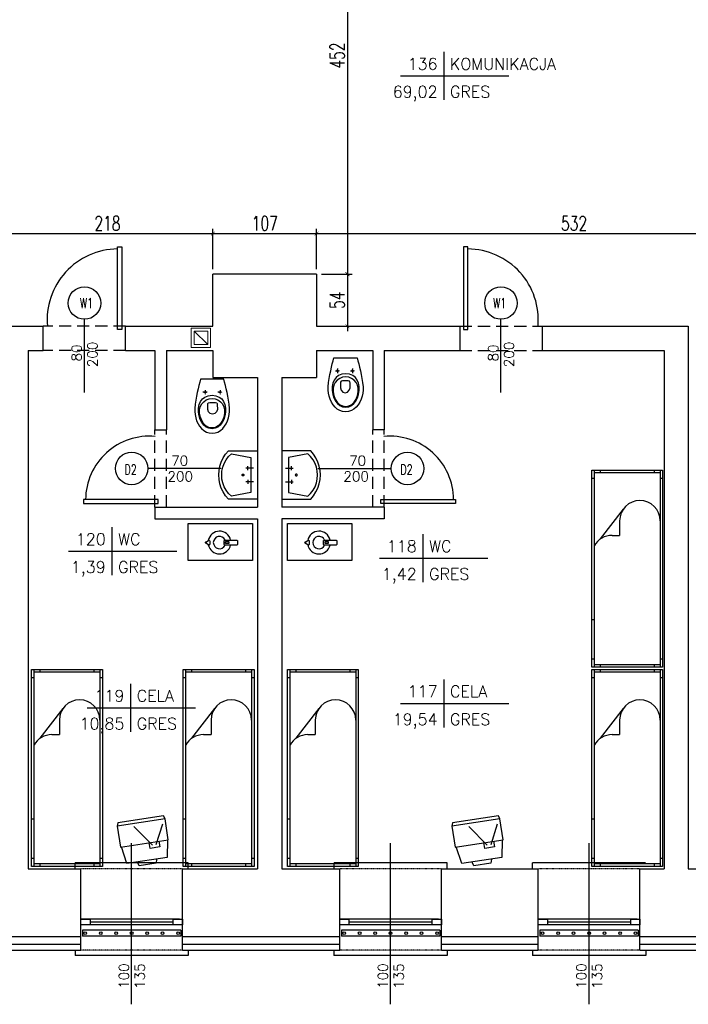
# Model space of a CAD drawing. Header units: millimetres. Extents: x 50026 to 146998, y 1038179 to 1573505.
# Tile 28 of 122: x 58819 to 59510, y 1038926 to 1039944. Entities that reach past the tile are written whole.
import ezdxf
from ezdxf.enums import TextEntityAlignment as Align

# ---------------------------------------------------------------- set-up
doc = ezdxf.new("R2010")
doc.units = ezdxf.units.MM
doc.header["$LTSCALE"] = 0.025
doc.linetypes.add('DASHDOT', pattern=[25.4, 12.7, -6.35, 0, -6.35])
doc.linetypes.add('HIDDEN', pattern=[0.375, 0.25, -0.125])
for name, color, linetype in [('2D-MEBLE', 3, 'Continuous'), ('2D-WYMIARY', 2, 'Continuous'), ('kanalizacja', 16, 'Continuous'), ('kraty', 5, 'Continuous'), ('ocieplenie', 8, 'Continuous'), ('OKNA OPISY', 7, 'Continuous'), ('OKNO', 2, 'Continuous'), ('opis pomieszczen', 2, 'Continuous'), ('OTWORY', 3, 'Continuous'), ('parapet', 5, 'Continuous'), ('Przybory sanit', 3, 'Continuous'), ('SCIANY', 5, 'Continuous'), ('szrafy', 8, 'Continuous'), ('zA_DRZWI', 7, 'Continuous'), ('zA_DRZWI OPISY', 7, 'Continuous'), ('zA_okna opisy', 7, 'Continuous'), ('ściany', 5, 'Continuous')]:
    doc.layers.add(name, color=color, linetype=linetype)
doc.layers.add('went', color=3, linetype='Continuous', lineweight=9)
doc.styles.add('ROMANS', font='romans.shx', dxfattribs={"width": 0.7})
doc.styles.add('STYLE1', font='romans.shx', dxfattribs={"height": 10})
doc.linetypes.add('BATTING', pattern='A,0.00254,-2.54,[134,ltypeshp.shx,S=2.54,R=0,X=-2.54,Y=0],-5.08,[134,ltypeshp.shx,S=2.54,R=180,X=2.54,Y=0],-2.54', length=10.16254)
doc.dimstyles.new('SIL', dxfattribs={"dimtxt": 15, "dimasz": 4, "dimexe": 5, "dimexo": 5, "dimgap": 3, "dimtad": 1, "dimdec": 4, "dimrnd": 0.5, "dimdsep": 46, "dimtxsty": 'ROMANS', "dimblk1": 'ARCHTICK', "dimblk2": 'ARCHTICK', "dimsah": 1, "dimcen": 5, "dimdle": 5, "dimclrd": 1, "dimclre": 1, "dimclrt": 2, "dimadec": 1, "dimazin": 0, "dimtfac": 0.013333, "dimtdec": 4, "dimtix": 1, "dimtmove": 0, "dimatfit": 3, "dimldrblk": 'ARCHTICK', "dimfxl": 0, "dimtolj": 1, "dimtzin": 0, "dimarcsym": 0})

# ---------------------------------------------------------------- blocks, each defined once
blk = doc.blocks.new('went1')
at = {"layer": 'went', "color": 3, "linetype": 'Continuous'}
blk.add_line((-7, 7), (7, -7), dxfattribs=at)
for points in [[(10, -10), (10, 10), (-10, 10), (-10, -10)], [(7, -7), (7, 7), (-7, 7), (-7, -7)]]:
    blk.add_lwpolyline(points, close=True, dxfattribs=at)
blk = doc.blocks.new('UMYW')
at = {"layer": 'Przybory sanit'}
for points in [[(0, 23.1, 0), (0, 23.1, 0), (0, 23.1, 0), (0, 23.1, 0), (0, 23.1, 0), (0, 23.1, 0), (0, 23.1, 0), (0, 23.1, 0), (0, 23.1, 0), (0, 23.1, 0), (0, 23.1, 0), (0, 23.1, 0), (0, 23.1, 0), (0, 23.1, 0), (0, 23.1, 0), (0, 23.1, 0), (0, 23.1, 0), (0, 23.1, 0), (0, 23.1, 0), (0, -26.9, 0), (30, -26.9, 0)], [(30, 23.1, 0), (0, 23.1, 0)], [(30, -26.9, 0), (33, -23.4, 0), (35.4, -19.5, 0), (37.4, -15.4, 0), (38.8, -11, 0), (39.7, -6.5, 0), (40, -1.9, 0), (39.7, 2.6, 0), (38.8, 7.2, 0), (37.4, 11.5, 0), (35.4, 15.7, 0), (33, 19.5, 0), (30, 23.1, 0)], [(27, 20.1, 0), (7, 16.1, 0)], [(7, 16.1, 0), (7, -19.9, 0), (27, -23.9, 0)], [(27, -23.9, 0), (29.9, -21, 0), (32.4, -17.7, 0), (34.4, -14, 0), (35.8, -10.1, 0), (36.7, -6.1, 0), (37, -1.9, 0), (36.7, 2.2, 0), (35.8, 6.3, 0), (34.4, 10.1, 0), (32.4, 13.8, 0), (29.9, 17.1, 0), (27, 20.1, 0)], [(4, 5.1, 0), (12, 5.1, 0)], [(10, 3.1, 0), (10, 7.1, 0)], [(4, -8.9, 0), (12, -8.9, 0)], [(10, -6.9, 0), (10, -10.9, 0)], [(16, -1.9, 0), (15.9, -1.4, 0), (15.5, -1.1, 0), (15, -0.9, 0), (14.5, -1.1, 0), (14.1, -1.4, 0), (14, -1.9, 0), (14.1, -2.4, 0), (14.5, -2.8, 0), (15, -2.9, 0), (15.5, -2.8, 0), (15.9, -2.4, 0), (16, -1.9, 0), (16, -1.9, 0)]]:
    blk.add_polyline3d(points, dxfattribs=at)
blk = doc.blocks.new('kibel1')
at = {"layer": 'Przybory sanit', "color": 3, "linetype": 'Continuous'}
for points in [[(0, -12), (3.1, -12.8), (6.4, -13.7), (9.9, -14.5), (13.6, -15.4), (17.5, -16.2), (21.5, -16.9), (25.8, -17.5), (30.2, -18), (33.4, -18), (36.6, -17.7), (39.9, -17), (43, -16), (46, -14.6), (48.7, -12.9), (51.1, -10.9), (53.1, -8.6), (54.6, -6), (55.5, -3.1), (55.9, 0), (55.5, 3.1), (54.6, 6), (53.1, 8.6), (51.1, 10.9), (48.7, 12.9), (46, 14.6), (43, 16), (39.9, 17), (36.6, 17.7), (33.4, 18), (30.2, 18), (25.8, 17.5), (21.5, 16.9), (17.5, 16.2), (13.6, 15.4), (9.9, 14.5), (6.4, 13.7), (3.1, 12.8), (0, 12)], [(16.6, -0.1), (17.1, 3.9), (18.4, 7.2), (20.4, 9.9), (23.1, 11.9), (26.2, 13.2), (29.9, 13.9), (33.9, 13.8), (37.9, 13.2), (41.6, 12.1), (44.8, 10.5), (47.4, 8.4), (49.4, 6), (50.7, 3.1), (51.2, -0.1), (50.7, -3.3), (49.4, -6.2), (47.4, -8.6), (44.8, -10.7), (41.6, -12.3), (37.9, -13.4), (33.9, -14), (29.9, -14), (26.2, -13.4), (23.1, -12), (20.4, -10.1), (18.4, -7.4), (17.1, -4.1)], [(50.4, -0.1), (49.8, -3.5), (48.3, -6.4), (45.9, -8.9), (42.8, -10.8), (39.1, -12.2), (35.1, -13.1), (31.6, -13.1), (28.4, -12.3), (25.6, -10.8), (23.2, -8.7), (21.4, -6.1), (20.2, -3.2), (19.8, -0.1), (20.2, 3.1), (21.4, 6), (23.2, 8.6), (25.6, 10.6), (28.4, 12.2), (31.6, 12.9), (35.1, 12.9), (39.1, 12.1), (42.8, 10.7), (45.9, 8.7), (48.3, 6.2), (49.8, 3.3)], [(13.4, 7.5), (13.4, 7.5), (13.4, 7.5), (13.4, 7.5), (13.4, 7.5), (13.3, 7.5), (13.3, 7.5), (13.3, 7.5), (13.3, 7.5), (13.3, 7.5), (13.3, 7.5), (13.3, 7.5), (13.2, 7.5), (13.2, 7.5), (13.2, 7.5), (13.2, 7.5), (13.2, 7.5), (13.2, 7.5), (13.2, 7.5), (13.1, 7.5), (13.1, 7.6), (13.1, 7.6), (13.1, 7.6), (13.1, 7.6), (13.1, 7.6), (13.1, 7.6), (13, 7.6), (13, 7.6), (13, 7.6), (13, 7.6), (13, 7.6), (13, 7.6), (13, 7.6), (13, 7.7), (12.9, 7.7), (12.9, 7.7), (12.9, 7.7), (12.9, 7.7), (12.9, 7.7), (12.9, 7.7), (12.9, 7.7), (12.9, 7.7), (12.9, 7.7), (12.9, 7.8), (12.8, 7.8), (12.8, 7.8), (12.8, 7.8), (12.8, 7.8), (12.8, 7.8), (12.8, 7.8), (12.8, 7.8), (12.8, 7.9), (12.8, 7.9), (12.8, 7.9), (12.8, 7.9), (12.8, 7.9), (12.7, 7.9), (12.7, 7.9), (12.7, 7.9), (12.7, 8), (12.7, 8), (12.7, 8), (12.7, 8), (12.7, 8), (12.7, 8), (12.7, 8), (12.7, 8.1), (12.7, 8.1), (12.7, 8.1), (12.7, 8.1), (12.7, 8.1), (12.7, 8.1), (12.7, 8.1), (12.7, 8.2), (12.7, 8.2), (12.7, 8.2), (12.7, 8.2), (12.7, 8.2), (12.7, 8.2), (12.7, 8.2), (12.7, 8.3), (12.7, 8.3), (12.7, 8.3), (12.7, 8.3), (12.7, 8.3), (12.7, 8.3), (12.7, 8.4), (12.7, 8.4), (12.7, 8.4), (12.7, 8.4), (12.7, 8.4), (12.7, 8.4), (12.7, 8.4), (12.7, 8.5), (12.7, 8.5), (12.7, 8.5), (12.7, 8.5), (12.7, 8.5), (12.7, 8.5), (12.7, 8.5), (12.7, 8.6), (12.8, 8.6), (12.8, 8.6), (12.8, 8.6), (12.8, 8.6), (12.8, 8.6), (12.8, 8.6), (12.8, 8.6), (12.8, 8.7), (12.8, 8.7), (12.8, 8.7), (12.8, 8.7), (12.8, 8.7), (12.8, 8.7), (12.9, 8.7), (12.9, 8.7), (12.9, 8.7), (12.9, 8.8), (12.9, 8.8), (12.9, 8.8), (12.9, 8.8), (12.9, 8.8), (12.9, 8.8), (13, 8.8), (13, 8.8), (13, 8.8), (13, 8.8), (13, 8.9), (13, 8.9), (13, 8.9), (13, 8.9), (13.1, 8.9), (13.1, 8.9), (13.1, 8.9), (13.1, 8.9), (13.1, 8.9), (13.1, 8.9), (13.1, 8.9), (13.1, 8.9), (13.2, 8.9), (13.2, 8.9), (13.2, 8.9), (13.2, 9), (13.2, 9), (13.2, 9), (13.2, 9), (13.3, 9), (13.3, 9), (13.3, 9), (13.3, 9), (13.3, 9), (13.3, 9), (13.4, 9), (13.4, 9), (13.4, 9), (13.4, 9), (13.4, 9), (13.4, 9), (13.4, 9), (13.5, 9), (13.5, 9), (13.5, 9), (13.5, 9), (13.5, 9), (13.5, 9), (13.5, 9), (13.6, 9), (13.6, 9), (13.6, 9), (13.6, 9), (13.6, 9), (13.6, 9), (13.6, 8.9), (13.7, 8.9), (13.7, 8.9), (13.7, 8.9), (13.7, 8.9), (13.7, 8.9), (13.7, 8.9), (13.7, 8.9), (13.8, 8.9), (13.8, 8.9), (13.8, 8.9), (13.8, 8.9), (13.8, 8.9), (13.8, 8.9), (13.8, 8.9), (13.8, 8.8), (13.9, 8.8), (13.9, 8.8), (13.9, 8.8), (13.9, 8.8), (13.9, 8.8), (13.9, 8.8), (13.9, 8.8), (13.9, 8.8), (13.9, 8.8), (14, 8.8), (14, 8.7), (14, 8.7), (14, 8.7), (14, 8.7), (14, 8.7), (14, 8.7), (14, 8.7), (14, 8.7), (14, 8.6), (14, 8.6), (14.1, 8.6), (14.1, 8.6), (14.1, 8.6), (14.1, 8.6), (14.1, 8.6), (14.1, 8.6), (14.1, 8.5), (14.1, 8.5), (14.1, 8.5), (14.1, 8.5), (14.1, 8.5), (14.1, 8.5), (14.1, 8.5), (14.1, 8.4), (14.1, 8.4), (14.1, 8.4), (14.1, 8.4), (14.1, 8.4), (14.1, 8.4), (14.2, 8.4), (14.2, 8.3), (14.2, 8.3), (14.2, 8.3), (14.2, 8.3), (14.2, 8.3), (14.2, 8.3), (14.2, 8.3), (14.2, 8.2), (14.2, 8.2), (14.2, 8.2), (14.2, 8.2), (14.2, 8.2), (14.2, 8.2), (14.2, 8.1), (14.2, 8.1), (14.2, 8.1), (14.1, 8.1), (14.1, 8.1), (14.1, 8.1), (14.1, 8.1), (14.1, 8), (14.1, 8), (14.1, 8), (14.1, 8), (14.1, 8), (14.1, 8), (14.1, 8), (14.1, 7.9), (14.1, 7.9), (14.1, 7.9), (14.1, 7.9), (14.1, 7.9), (14.1, 7.9), (14.1, 7.9), (14.1, 7.9), (14, 7.8), (14, 7.8), (14, 7.8), (14, 7.8), (14, 7.8), (14, 7.8), (14, 7.8), (14, 7.8), (14, 7.7), (14, 7.7), (14, 7.7), (13.9, 7.7), (13.9, 7.7), (13.9, 7.7), (13.9, 7.7), (13.9, 7.7), (13.9, 7.7), (13.9, 7.7), (13.9, 7.6), (13.9, 7.6), (13.8, 7.6), (13.8, 7.6), (13.8, 7.6), (13.8, 7.6), (13.8, 7.6), (13.8, 7.6), (13.8, 7.6), (13.8, 7.6), (13.7, 7.6), (13.7, 7.6), (13.7, 7.6), (13.7, 7.5), (13.7, 7.5), (13.7, 7.5), (13.7, 7.5), (13.6, 7.5), (13.6, 7.5), (13.6, 7.5), (13.6, 7.5), (13.6, 7.5), (13.6, 7.5), (13.6, 7.5), (13.5, 7.5), (13.5, 7.5), (13.5, 7.5), (13.5, 7.5), (13.5, 7.5), (13.5, 7.5), (13.4, 7.5), (13.4, 7.5), (13.4, 7.5)], [(23.9, 0.6), (23.9, 3.3), (24.3, 4.7), (25.2, 5.2), (26, 5.3), (31.2, 5.4), (33.7, 4.6), (35.5, 2.7), (36.2, 0.4), (35.5, -1.9), (33.7, -3.8), (31.2, -4.6), (26, -4.6), (25.2, -4.4), (24.3, -3.9), (23.9, -2.5)], [(13.4, -8), (13.4, -8), (13.4, -8), (13.4, -8), (13.4, -8), (13.3, -8), (13.3, -8), (13.3, -8), (13.3, -7.9), (13.3, -7.9), (13.3, -7.9), (13.3, -7.9), (13.2, -7.9), (13.2, -7.9), (13.2, -7.9), (13.2, -7.9), (13.2, -7.9), (13.2, -7.9), (13.2, -7.9), (13.1, -7.9), (13.1, -7.9), (13.1, -7.9), (13.1, -7.9), (13.1, -7.9), (13.1, -7.9), (13.1, -7.9), (13, -7.9), (13, -7.9), (13, -7.8), (13, -7.8), (13, -7.8), (13, -7.8), (13, -7.8), (13, -7.8), (12.9, -7.8), (12.9, -7.8), (12.9, -7.8), (12.9, -7.8), (12.9, -7.8), (12.9, -7.7), (12.9, -7.7), (12.9, -7.7), (12.9, -7.7), (12.9, -7.7), (12.8, -7.7), (12.8, -7.7), (12.8, -7.7), (12.8, -7.7), (12.8, -7.6), (12.8, -7.6), (12.8, -7.6), (12.8, -7.6), (12.8, -7.6), (12.8, -7.6), (12.8, -7.6), (12.8, -7.6), (12.7, -7.5), (12.7, -7.5), (12.7, -7.5), (12.7, -7.5), (12.7, -7.5), (12.7, -7.5), (12.7, -7.5), (12.7, -7.4), (12.7, -7.4), (12.7, -7.4), (12.7, -7.4), (12.7, -7.4), (12.7, -7.4), (12.7, -7.4), (12.7, -7.3), (12.7, -7.3), (12.7, -7.3), (12.7, -7.3), (12.7, -7.3), (12.7, -7.3), (12.7, -7.2), (12.7, -7.2), (12.7, -7.2), (12.7, -7.2), (12.7, -7.2), (12.7, -7.2), (12.7, -7.2), (12.7, -7.1), (12.7, -7.1), (12.7, -7.1), (12.7, -7.1), (12.7, -7.1), (12.7, -7.1), (12.7, -7.1), (12.7, -7), (12.7, -7), (12.7, -7), (12.7, -7), (12.7, -7), (12.7, -7), (12.7, -7), (12.7, -6.9), (12.7, -6.9), (12.7, -6.9), (12.7, -6.9), (12.8, -6.9), (12.8, -6.9), (12.8, -6.9), (12.8, -6.8), (12.8, -6.8), (12.8, -6.8), (12.8, -6.8), (12.8, -6.8), (12.8, -6.8), (12.8, -6.8), (12.8, -6.8), (12.8, -6.7), (12.8, -6.7), (12.9, -6.7), (12.9, -6.7), (12.9, -6.7), (12.9, -6.7), (12.9, -6.7), (12.9, -6.7), (12.9, -6.7), (12.9, -6.7), (12.9, -6.6), (13, -6.6), (13, -6.6), (13, -6.6), (13, -6.6), (13, -6.6), (13, -6.6), (13, -6.6), (13, -6.6), (13.1, -6.6), (13.1, -6.6), (13.1, -6.6), (13.1, -6.5), (13.1, -6.5), (13.1, -6.5), (13.1, -6.5), (13.1, -6.5), (13.2, -6.5), (13.2, -6.5), (13.2, -6.5), (13.2, -6.5), (13.2, -6.5), (13.2, -6.5), (13.2, -6.5), (13.3, -6.5), (13.3, -6.5), (13.3, -6.5), (13.3, -6.5), (13.3, -6.5), (13.3, -6.5), (13.4, -6.5), (13.4, -6.5), (13.4, -6.5), (13.4, -6.5), (13.4, -6.5), (13.4, -6.5), (13.4, -6.5), (13.5, -6.5), (13.5, -6.5), (13.5, -6.5), (13.5, -6.5), (13.5, -6.5), (13.5, -6.5), (13.5, -6.5), (13.6, -6.5), (13.6, -6.5), (13.6, -6.5), (13.6, -6.5), (13.6, -6.5), (13.6, -6.5), (13.6, -6.5), (13.7, -6.5), (13.7, -6.5), (13.7, -6.5), (13.7, -6.5), (13.7, -6.5), (13.7, -6.5), (13.7, -6.5), (13.8, -6.6), (13.8, -6.6), (13.8, -6.6), (13.8, -6.6), (13.8, -6.6), (13.8, -6.6), (13.8, -6.6), (13.8, -6.6), (13.9, -6.6), (13.9, -6.6), (13.9, -6.6), (13.9, -6.6), (13.9, -6.7), (13.9, -6.7), (13.9, -6.7), (13.9, -6.7), (13.9, -6.7), (14, -6.7), (14, -6.7), (14, -6.7), (14, -6.7), (14, -6.7), (14, -6.8), (14, -6.8), (14, -6.8), (14, -6.8), (14, -6.8), (14, -6.8), (14.1, -6.8), (14.1, -6.8), (14.1, -6.9), (14.1, -6.9), (14.1, -6.9), (14.1, -6.9), (14.1, -6.9), (14.1, -6.9), (14.1, -6.9), (14.1, -7), (14.1, -7), (14.1, -7), (14.1, -7), (14.1, -7), (14.1, -7), (14.1, -7), (14.1, -7.1), (14.1, -7.1), (14.1, -7.1), (14.2, -7.1), (14.2, -7.1), (14.2, -7.1), (14.2, -7.1), (14.2, -7.2), (14.2, -7.2), (14.2, -7.2), (14.2, -7.2), (14.2, -7.2), (14.2, -7.2), (14.2, -7.2), (14.2, -7.3), (14.2, -7.3), (14.2, -7.3), (14.2, -7.3), (14.2, -7.3), (14.2, -7.3), (14.1, -7.4), (14.1, -7.4), (14.1, -7.4), (14.1, -7.4), (14.1, -7.4), (14.1, -7.4), (14.1, -7.4), (14.1, -7.5), (14.1, -7.5), (14.1, -7.5), (14.1, -7.5), (14.1, -7.5), (14.1, -7.5), (14.1, -7.5), (14.1, -7.5), (14.1, -7.6), (14.1, -7.6), (14.1, -7.6), (14.1, -7.6), (14, -7.6), (14, -7.6), (14, -7.6), (14, -7.7), (14, -7.7), (14, -7.7), (14, -7.7), (14, -7.7), (14, -7.7), (14, -7.7), (14, -7.7), (13.9, -7.7), (13.9, -7.8), (13.9, -7.8), (13.9, -7.8), (13.9, -7.8), (13.9, -7.8), (13.9, -7.8), (13.9, -7.8), (13.9, -7.8), (13.8, -7.8), (13.8, -7.8), (13.8, -7.8), (13.8, -7.9), (13.8, -7.9), (13.8, -7.9), (13.8, -7.9), (13.8, -7.9), (13.7, -7.9), (13.7, -7.9), (13.7, -7.9), (13.7, -7.9), (13.7, -7.9), (13.7, -7.9), (13.7, -7.9), (13.6, -7.9), (13.6, -7.9), (13.6, -7.9), (13.6, -7.9), (13.6, -7.9), (13.6, -7.9), (13.6, -7.9), (13.5, -7.9), (13.5, -8), (13.5, -8), (13.5, -8), (13.5, -8), (13.5, -8), (13.4, -8), (13.4, -8), (13.4, -8)]]:
    blk.add_lwpolyline(points, close=True, dxfattribs=at)
at = {"layer": 'Przybory sanit', "color": 3, "linetype": 'DASHDOT'}
for points in [[(13.4, 10.5), (13.4, 6)], [(11.3, 8.2), (15.9, 8.2)], [(11.3, -7.2), (15.9, -7.2)], [(13.4, -5), (13.4, -9.5)]]:
    blk.add_lwpolyline(points, dxfattribs=at)
at = {"layer": 'Przybory sanit', "color": 3, "linetype": 'Continuous'}
for points in [[(13.4, 7.5), (13.4, 7.5)], [(13.4, -8), (13.4, -8)]]:
    blk.add_lwpolyline(points, dxfattribs=at)
blk = doc.blocks.new('tabela-pow')
at = {"layer": '2D-WYMIARY', "ltscale": 10}
for p, q in [((0, 24.8), (0, -24.8)), ((-44.8, 0), (67.2, 0))]:
    blk.add_line(p, q, dxfattribs=at)
at = {"layer": '2D-WYMIARY', "ltscale": 10, "style": 'STYLE1', "width": 0.7}
for tag, p in [('NR', (-6.4, 6.4)), ('POW', (-6.4, -22.4))]:
    blk.add_attdef(tag, text='', height=16, rotation=360, dxfattribs=at).set_placement(p, align=Align.RIGHT)
for tag, p in [('NAZWA', (6.4, 6.4)), ('POSADZKA', (6.4, -22.4))]:
    blk.add_attdef(tag, p, '', height=16, rotation=360, dxfattribs=at)
blk = doc.blocks.new('łóżko')
at = {"layer": '2D-MEBLE', "color": 3}
for p, q in [((-113.91, 41.23), (81.09, 41.23)), ((-113.91, -28.77), (-113.91, 41.23)), ((-105.91, 38.73), (-105.91, 41.23)), ((73.09, 41.23), (73.09, 38.73)), ((81.09, 41.23), (81.09, -28.77)), ((-113.91, 38.73), (81.09, 38.73)), ((-113.91, 32.73), (-111.41, 32.73)), ((-111.41, -26.27), (-111.41, 38.73)), ((78.59, 38.73), (78.59, -26.27)), ((78.59, 32.73), (81.09, 32.73)), ((-63.84, -1.27), (-49.4, -1.27)), ((-49.4, -8.77), (-49.4, -1.27)), ((-111.41, -20.27), (-113.91, -20.27)), ((81.09, -26.27), (-113.91, -26.27)), ((81.09, -28.77), (-113.91, -28.77)), ((-105.91, -28.77), (-105.91, -26.27)), ((34.09, -26.27), (34.09, -28.77)), ((73.09, -26.27), (73.09, -28.77)), ((81.09, -20.27), (78.59, -20.27))]:
    blk.add_line(p, q, dxfattribs=at)
at = {"layer": '2D-MEBLE', "color": 3, "linetype": 'Continuous'}
blk.add_line((-45.87, -20.12), (-75.41, 2.41), dxfattribs=at)
for centre, start, end in [((-63.84, 18.73), 90, 270), ((-29.4, -8.77), 180, 241.04498)]:
    blk.add_arc(centre, 20, start, end, dxfattribs=at)
blk = doc.blocks.new('czajnik')
at = {"layer": 'ściany', "color": 3, "ltscale": 50}
for points in [[(-13.4, 0.9), (-11.1, 2.6, -0.414214), (-10.1, 1.6), (-10.1, -1.6, -0.414214), (-11.1, -2.6), (-13.4, -1, -0.414214), (-14.4, 0), (-14.4, -0.1, -0.414214)], [(5.8, 2.6), (17.6, 2.6, -0.414214), (18.6, 1.6), (18.6, -1.6, -0.414214), (17.6, -2.6), (5.8, -2.6, -0.414214), (4.8, -1.6), (4.8, 1.6, -0.414214)], [(6.6, 1.1), (9.2, 1.1, -0.414214), (9.5, 0.8), (9.5, -0.8, -0.414214), (9.2, -1.1), (6.6, -1.1, -0.414214), (6.3, -0.8), (6.3, 0.8, -0.414214)]]:
    blk.add_lwpolyline(points, format="xyb", close=True, dxfattribs=at)
for radius, start, end in [(11.8, 12.6187, 169.113), (6.39, 23.744, 336.256), (11.8, 190.9971, 347.3813)]:
    blk.add_arc((0, 0), radius, start, end, dxfattribs=at)
blk = doc.blocks.new('tv')
at = {"layer": '2D-MEBLE', "color": 3, "ltscale": 10}
for p, q in [((-11.5, 22.2), (-31, 12.1)), ((11.5, -22.2), (-11.5, 22.2)), ((-11, 21.3), (6.3, 26.9)), ((6.3, 26.9), (25.6, -10.4)), ((-31, 12.1), (-33.2, 9.8)), ((-31, 12.1), (-8, -32.3)), ((-2.9, 12), (-25.2, 11.7)), ((-6.9, 13.3), (-1.6, 16.1)), ((-1.6, 16.1), (3, 7.2)), ((11.4, 17.2), (15.4, 18.1)), ((15.4, 18.1), (23.7, 2.1)), ((-33.2, 9.8), (-11.2, -32.8)), ((-1, 8.5), (-13.2, -15.8)), ((3, 7.2), (-2.3, 4.4)), ((23.7, 2.1), (20.6, -0.6)), ((25.6, -10.4), (11, -21.3)), ((-8, -32.3), (11.5, -22.2)), ((-11.2, -32.8), (-8, -32.3))]:
    blk.add_line(p, q, dxfattribs=at)
blk = doc.blocks.new('_ArchTick')
at = {"color": 0, "linetype": 'ByBlock', "const_width": 0.15}
blk.add_lwpolyline([(-0.5, -0.5), (0.5, 0.5)], dxfattribs=at)
blk = doc.blocks.new('*D299')
at = {"layer": 'Defpoints', "color": 0}
for p in [(59125.6, 1040133), (59125.6, 1039681), (59157.5, 1039681)]:
    blk.add_point(p, dxfattribs=at)
at = {"layer": 'szrafy', "color": 1, "lineweight": -2}
for p, q in [((59130.6, 1040133), (59162.5, 1040133)), ((59157.5, 1040138), (59157.5, 1039676)), ((59130.6, 1039681), (59162.5, 1039681))]:
    blk.add_line(p, q, dxfattribs=at)
at = {"layer": 'szrafy', "color": 1, "lineweight": -2, "xscale": 4, "yscale": 4, "zscale": 4}
for p, rotation in [((59157.5, 1040133), 90), ((59157.5, 1039681), 270)]:
    blk.add_blockref('_ArchTick', p, dxfattribs=dict(at, rotation=rotation))
at = {"layer": 'szrafy', "color": 2, "insert": (59147, 1039907), "char_height": 15, "attachment_point": 5, "rotation": 90, "style": 'ROMANS'}
blk.add_mtext('\\A1;452', dxfattribs=at)
blk = doc.blocks.new('*D300')
at = {"layer": 'Defpoints', "color": 0}
for p in [(59125.6, 1039681), (59125.6, 1039627), (59157.5, 1039627)]:
    blk.add_point(p, dxfattribs=at)
at = {"layer": 'szrafy', "color": 1, "lineweight": -2}
for p, q in [((59157.5, 1039686), (59157.5, 1039622)), ((59130.6, 1039681), (59162.5, 1039681)), ((59130.6, 1039627), (59162.5, 1039627))]:
    blk.add_line(p, q, dxfattribs=at)
at = {"layer": 'szrafy', "color": 1, "lineweight": -2, "xscale": 4, "yscale": 4, "zscale": 4}
for p, rotation in [((59157.5, 1039681), 90), ((59157.5, 1039627), 270)]:
    blk.add_blockref('_ArchTick', p, dxfattribs=dict(at, rotation=rotation))
at = {"layer": 'szrafy', "color": 2, "insert": (59147, 1039654), "char_height": 15, "attachment_point": 5, "rotation": 90, "style": 'ROMANS'}
blk.add_mtext('\\A1;54', dxfattribs=at)
blk = doc.blocks.new('*D302')
at = {"layer": 'Defpoints', "color": 0}
for p in [(59018.6, 1039722.9), (59018.6, 1039681), (58800.6, 1039627)]:
    blk.add_point(p, dxfattribs=at)
at = {"layer": 'szrafy', "color": 1, "lineweight": -2}
for p, q in [((58795.6, 1039722.9), (59023.6, 1039722.9)), ((58800.6, 1039632), (58800.6, 1039727.9)), ((59018.6, 1039686), (59018.6, 1039727.9))]:
    blk.add_line(p, q, dxfattribs=at)
at = {"layer": 'szrafy', "color": 1, "lineweight": -2, "xscale": 4, "yscale": 4, "zscale": 4, "rotation": 180}
blk.add_blockref('_ArchTick', (58800.6, 1039722.9), dxfattribs=at)
at = {"layer": 'szrafy', "color": 1, "lineweight": -2, "xscale": 4, "yscale": 4, "zscale": 4}
blk.add_blockref('_ArchTick', (59018.6, 1039722.9), dxfattribs=at)
at = {"layer": 'szrafy', "color": 2, "insert": (58909.6, 1039733.4), "char_height": 15, "attachment_point": 5, "style": 'ROMANS'}
blk.add_mtext('\\A1;218', dxfattribs=at)
blk = doc.blocks.new('*D303')
at = {"layer": 'Defpoints', "color": 0}
for p in [(59125.6, 1039722.9), (59018.6, 1039681), (59125.6, 1039681)]:
    blk.add_point(p, dxfattribs=at)
at = {"layer": 'szrafy', "color": 1, "lineweight": -2}
for p, q in [((59013.6, 1039722.9), (59130.6, 1039722.9)), ((59018.6, 1039686), (59018.6, 1039727.9)), ((59125.6, 1039686), (59125.6, 1039727.9))]:
    blk.add_line(p, q, dxfattribs=at)
at = {"layer": 'szrafy', "color": 1, "lineweight": -2, "xscale": 4, "yscale": 4, "zscale": 4, "rotation": 180}
blk.add_blockref('_ArchTick', (59018.6, 1039722.9), dxfattribs=at)
at = {"layer": 'szrafy', "color": 1, "lineweight": -2, "xscale": 4, "yscale": 4, "zscale": 4}
blk.add_blockref('_ArchTick', (59125.6, 1039722.9), dxfattribs=at)
at = {"layer": 'szrafy', "color": 2, "insert": (59072.1, 1039733.4), "char_height": 15, "attachment_point": 5, "style": 'ROMANS'}
blk.add_mtext('\\A1;107', dxfattribs=at)
blk = doc.blocks.new('*D304')
at = {"layer": 'Defpoints', "color": 0}
for p in [(59657.6, 1039722.9), (59125.6, 1039681), (59657.6, 1039681)]:
    blk.add_point(p, dxfattribs=at)
at = {"layer": 'szrafy', "color": 1, "lineweight": -2}
for p, q in [((59120.6, 1039722.9), (59662.6, 1039722.9)), ((59125.6, 1039686), (59125.6, 1039727.9)), ((59657.6, 1039686), (59657.6, 1039727.9))]:
    blk.add_line(p, q, dxfattribs=at)
at = {"layer": 'szrafy', "color": 1, "lineweight": -2, "xscale": 4, "yscale": 4, "zscale": 4, "rotation": 180}
blk.add_blockref('_ArchTick', (59125.6, 1039722.9), dxfattribs=at)
at = {"layer": 'szrafy', "color": 1, "lineweight": -2, "xscale": 4, "yscale": 4, "zscale": 4}
blk.add_blockref('_ArchTick', (59657.6, 1039722.9), dxfattribs=at)
at = {"layer": 'szrafy', "color": 2, "insert": (59391.6, 1039733.4), "char_height": 15, "attachment_point": 5, "style": 'ROMANS'}
blk.add_mtext('\\A1;532', dxfattribs=at)

msp = doc.modelspace()

# ---------------------------------------------------------------- linework, layer by layer
at = {"layer": 'kraty', "color": 7}
for p, q in [((58985.44085, 1039002.78941), (58883.80859, 1039002.78941)), ((58883.80859, 1039002.78941), (58883.80859, 1038996.38941)), ((58985.44085, 1039002.78941), (58985.44085, 1038996.38941)), ((59252.94085, 1039002.78941), (59151.30859, 1039002.78941)), ((59151.30859, 1039002.78941), (59151.30859, 1038996.38941)), ((59252.94085, 1039002.78941), (59252.94085, 1038996.38941)), ((59457.94085, 1039002.78941), (59356.30859, 1039002.78941)), ((59356.30859, 1039002.78941), (59356.30859, 1038996.38941)), ((59457.94085, 1039002.78941), (59457.94085, 1038996.38941)), ((58985.44085, 1038996.38941), (58883.80859, 1038996.38941)), ((59252.94085, 1038996.38941), (59151.30859, 1038996.38941)), ((59457.94085, 1038996.38941), (59356.30859, 1038996.38941))]:
    msp.add_line(p, q, dxfattribs=at)
for centre in [(58886.66239, 1038999.58941), (58902.64983, 1038999.58941), (58918.63728, 1038999.58941), (58934.62472, 1038999.58941), (58950.61216, 1038999.58941), (58966.5996, 1038999.58941), (58982.58705, 1038999.58941), (59154.16239, 1038999.58941), (59170.14983, 1038999.58941), (59186.13728, 1038999.58941), (59202.12472, 1038999.58941), (59218.11216, 1038999.58941), (59234.0996, 1038999.58941), (59250.08705, 1038999.58941), (59359.16239, 1038999.58941), (59375.14983, 1038999.58941), (59391.13728, 1038999.58941), (59407.12472, 1038999.58941), (59423.11216, 1038999.58941), (59439.0996, 1038999.58941), (59455.08705, 1038999.58941)]:
    msp.add_circle(centre, 1.39158, dxfattribs=at)
at = {"layer": 'ocieplenie', "linetype": 'BATTING', "ltscale": 20}
for p, q in [((58691.62472, 1038988.02916), (58882.12472, 1038988.02916)), ((58987.12472, 1038988.02916), (59149.62472, 1038988.02916)), ((59254.62472, 1038988.02916), (59354.62472, 1038988.02916)), ((59459.62472, 1038988.02916), (59559.62472, 1038988.02916))]:
    msp.add_line(p, q, dxfattribs=at)
at = {"layer": 'OKNA OPISY'}
for p, q in [((58934.62472, 1038925.96106), (58934.62472, 1039092.5619)), ((59202.12472, 1038925.96106), (59202.12472, 1039092.5619)), ((59407.12472, 1038925.96106), (59407.12472, 1039092.5619))]:
    msp.add_line(p, q, dxfattribs=at)
at = {"layer": 'OKNO', "color": 1}
for p, q in [((58984.15483, 1039014.02916), (58882.12472, 1039014.02916)), ((58977.64458, 1039011.02916), (58891.60486, 1039011.02916)), ((59251.65483, 1039014.02916), (59149.62472, 1039014.02916)), ((59245.14458, 1039011.02916), (59159.10486, 1039011.02916)), ((59456.65483, 1039014.02916), (59354.62472, 1039014.02916)), ((59450.14458, 1039011.02916), (59364.10486, 1039011.02916)), ((58984.15483, 1039008.02916), (58882.12472, 1039008.02916)), ((59251.65483, 1039008.02916), (59149.62472, 1039008.02916)), ((59456.65483, 1039008.02916), (59354.62472, 1039008.02916))]:
    msp.add_line(p, q, dxfattribs=at)
at = {"layer": 'OKNO', "color": 2}
for points in [[(58882.12472, 1039008.02916), (58882.12472, 1039014.02916), (58891.60486, 1039014.02916), (58891.60486, 1039008.02916)], [(58977.64458, 1039008.02916), (58977.64458, 1039014.02916), (58987.12472, 1039014.02916), (58987.12472, 1039008.02916)], [(59149.62472, 1039008.02916), (59149.62472, 1039014.02916), (59159.10486, 1039014.02916), (59159.10486, 1039008.02916)], [(59245.14458, 1039008.02916), (59245.14458, 1039014.02916), (59254.62472, 1039014.02916), (59254.62472, 1039008.02916)], [(59354.62472, 1039008.02916), (59354.62472, 1039014.02916), (59364.10486, 1039014.02916), (59364.10486, 1039008.02916)], [(59450.14458, 1039008.02916), (59450.14458, 1039014.02916), (59459.62472, 1039014.02916), (59459.62472, 1039008.02916)]]:
    msp.add_lwpolyline(points, close=True, dxfattribs=at)
at = {"layer": 'OTWORY', "color": 7, "linetype": 'HIDDEN'}
for p, q in [((58987.12472, 1039066.02916), (58882.12472, 1039066.02916)), ((59254.62472, 1039066.02916), (59149.62472, 1039066.02916)), ((59459.62472, 1039066.02916), (59354.62472, 1039066.02916)), ((58987.12472, 1038982.02916), (58882.12472, 1038982.02916)), ((59254.62472, 1038982.02916), (59149.62472, 1038982.02916)), ((59459.62472, 1038982.02916), (59354.62472, 1038982.02916))]:
    msp.add_line(p, q, dxfattribs=at)
at = {"layer": 'parapet', "color": 2}
for p, q in [((58876.33113, 1039066.02916), (58876.33113, 1039072.23067)), ((58992.91831, 1039072.23067), (58876.33113, 1039072.23067)), ((58992.91831, 1039066.02916), (58992.91831, 1039072.23067)), ((59143.83113, 1039066.02916), (59143.83113, 1039072.23067)), ((59260.41831, 1039072.23067), (59143.83113, 1039072.23067)), ((59260.41831, 1039066.02916), (59260.41831, 1039072.23067)), ((59348.83113, 1039066.02916), (59348.83113, 1039072.23067)), ((59465.41831, 1039072.23067), (59348.83113, 1039072.23067)), ((58876.12472, 1038982.02916), (58876.12472, 1038976.53689)), ((58993.12472, 1038982.02916), (58993.12472, 1038976.53689)), ((59143.62472, 1038982.02916), (59143.62472, 1038976.53689)), ((59260.62472, 1038982.02916), (59260.62472, 1038976.53689)), ((59348.62472, 1038982.02916), (59348.62472, 1038976.53689)), ((59465.62472, 1038982.02916), (59465.62472, 1038976.53689)), ((58993.12472, 1038976.53689), (58876.12472, 1038976.53689)), ((59260.62472, 1038976.53689), (59143.62472, 1038976.53689)), ((59465.62472, 1038976.53689), (59348.62472, 1038976.53689))]:
    msp.add_line(p, q, dxfattribs=at)
at = {"layer": 'SCIANY', "color": 1, "linetype": 'HIDDEN', "ltscale": 2000}
for p, q in [((58928.34388, 1039627.02916), (58843.34388, 1039627.02916)), ((59273.62472, 1039627.02916), (59358.62472, 1039627.02916)), ((58928.34388, 1039602.02916), (58843.34388, 1039602.02916)), ((59273.62472, 1039602.02916), (59358.62472, 1039602.02916)), ((58958.62472, 1039440.02916), (58958.62472, 1039520.02916)), ((58970.62472, 1039440.02916), (58970.62472, 1039520.02916)), ((59183.62472, 1039440.02916), (59183.62472, 1039520.02916)), ((59195.62472, 1039440.02916), (59195.62472, 1039520.02916))]:
    msp.add_line(p, q, dxfattribs=at)
at = {"layer": 'zA_DRZWI', "color": 2, "linetype": 'Continuous'}
for points in [[(58924.50567, 1039623.57729), (58920.06242, 1039623.57729), (58920.06242, 1039709.27171), (58924.50567, 1039709.27171)], [(59277.46292, 1039623.57729), (59281.90618, 1039623.57729), (59281.90618, 1039709.27171), (59277.46292, 1039709.27171)], [(58962.07658, 1039443.86736), (58962.07658, 1039447.86629), (58884.95161, 1039447.86629), (58884.95161, 1039443.86736)], [(59192.17285, 1039443.86736), (59192.17285, 1039447.86629), (59269.29783, 1039447.86629), (59269.29783, 1039443.86736)]]:
    msp.add_lwpolyline(points, close=True, dxfattribs=at)
at = {"layer": 'zA_DRZWI', "color": 1, "linetype": 'Continuous', "ltscale": 15}
for centre, radius, start, end in [((58920.57618, 1039633.64616), 73.31954, 90.40148728, 185.17791729), ((59281.39241, 1039633.64616), 73.31954, 354.82208271, 89.59851272), ((58953.01461, 1039447.4039), 65.98759, 84.82208271, 179.59851272), ((59201.23483, 1039447.4039), 65.98759, 0.40148728, 95.17791729)]:
    msp.add_arc(centre, radius, start, end, dxfattribs=at)
at = {"layer": 'zA_DRZWI OPISY', "color": 7, "linetype": 'Continuous'}
for p, q in [((58885.84388, 1039558.47019), (58885.84388, 1039634.21904)), ((59316.12472, 1039558.47019), (59316.12472, 1039634.21904)), ((59027.18368, 1039480.02916), (58951.43483, 1039480.02916)), ((59127.06575, 1039480.02916), (59202.8146, 1039480.02916))]:
    msp.add_line(p, q, dxfattribs=at)
at = {"layer": 'zA_DRZWI OPISY', "color": 7}
for centre in [(58885.84388, 1039651.02592), (59316.12472, 1039651.02592), (58934.62796, 1039480.02916), (59219.62148, 1039480.02916)]:
    msp.add_circle(centre, 16.80688, dxfattribs=at)
at = {"layer": 'ściany'}
for p, q in [((59018.62472, 1039627.02916), (59018.62472, 1039681.02916)), ((59125.62472, 1039681.02916), (59018.62472, 1039681.02916)), ((59125.62472, 1039681.02916), (59125.62472, 1039627.02916)), ((58800.62472, 1039627.02916), (58843.34388, 1039627.02916)), ((58843.34388, 1039602.02916), (58843.34388, 1039627.02916)), ((58928.34388, 1039627.02916), (59018.62472, 1039627.02916)), ((58928.34388, 1039602.02916), (58928.34388, 1039627.02916)), ((59125.62472, 1039627.02916), (59273.62472, 1039627.02916)), ((59273.62472, 1039627.02916), (59273.62472, 1039602.02916)), ((59358.62472, 1039627.02916), (59509.62472, 1039627.02916)), ((59358.62472, 1039627.02916), (59358.62472, 1039602.02916)), ((59509.62472, 1039627.02916), (59509.62472, 1039066.02916)), ((58827.62472, 1039602.02916), (58843.34388, 1039602.02916)), ((58827.62472, 1039602.02916), (58827.62472, 1039066.02916)), ((58928.34388, 1039602.02916), (58958.62472, 1039602.02916)), ((58958.62472, 1039602.02916), (58958.62472, 1039520.02916)), ((58970.62472, 1039602.02916), (59018.62472, 1039602.02916)), ((58970.62472, 1039602.02916), (58970.62472, 1039520.02916)), ((59018.62472, 1039602.02916), (59018.62472, 1039574.02916)), ((59125.62472, 1039602.02916), (59183.62472, 1039602.02916)), ((59125.62472, 1039602.02916), (59125.62472, 1039574.02916)), ((59183.62472, 1039602.02916), (59183.62472, 1039520.02916)), ((59195.62472, 1039602.02916), (59273.62472, 1039602.02916)), ((59195.62472, 1039602.02916), (59195.62472, 1039520.02916)), ((59358.62472, 1039602.02916), (59484.62472, 1039602.02916)), ((59484.62472, 1039602.02916), (59484.62472, 1039066.02916)), ((59018.62472, 1039574.02916), (59064.62472, 1039574.02916)), ((59064.62472, 1039574.02916), (59064.62472, 1039440.02916)), ((59089.62472, 1039574.02916), (59089.62472, 1039440.02916)), ((59089.62472, 1039574.02916), (59125.62472, 1039574.02916)), ((58958.62472, 1039520.02916), (58970.62472, 1039520.02916)), ((59195.62472, 1039520.02916), (59183.62472, 1039520.02916)), ((58958.62472, 1039440.02916), (58958.62472, 1039428.02916)), ((58958.62472, 1039440.02916), (59064.62472, 1039440.02916)), ((59195.62472, 1039440.02916), (59089.62472, 1039440.02916)), ((59195.62472, 1039440.02916), (59195.62472, 1039428.02916)), ((58958.62472, 1039428.02916), (59064.62472, 1039428.02916)), ((59064.62472, 1039428.02916), (59064.62472, 1039066.02916)), ((59089.62472, 1039428.02916), (59089.62472, 1039066.02916)), ((59195.62472, 1039428.02916), (59089.62472, 1039428.02916)), ((58827.62472, 1039066.02916), (58882.12472, 1039066.02916)), ((58882.12472, 1038982.02916), (58882.12472, 1039066.02916)), ((58987.12472, 1039066.02916), (59064.62472, 1039066.02916)), ((58987.12472, 1038982.02916), (58987.12472, 1039066.02916)), ((59089.62472, 1039066.02916), (59149.62472, 1039066.02916)), ((59149.62472, 1038982.02916), (59149.62472, 1039066.02916)), ((59254.62472, 1039066.02916), (59354.62472, 1039066.02916)), ((59254.62472, 1038982.02916), (59254.62472, 1039066.02916)), ((59354.62472, 1038982.02916), (59354.62472, 1039066.02916)), ((59459.62472, 1039066.02916), (59484.62472, 1039066.02916)), ((59459.62472, 1038982.02916), (59459.62472, 1039066.02916)), ((59509.62472, 1039066.02916), (59559.62472, 1039066.02916)), ((58691.62472, 1038996.02916), (58882.12472, 1038996.02916)), ((58987.12472, 1038996.02916), (59149.62472, 1038996.02916)), ((59254.62472, 1038996.02916), (59354.62472, 1038996.02916)), ((59459.62472, 1038996.02916), (59559.62472, 1038996.02916)), ((58691.62472, 1038982.02916), (58882.12472, 1038982.02916)), ((58987.12472, 1038982.02916), (59149.62472, 1038982.02916)), ((59254.62472, 1038982.02916), (59354.62472, 1038982.02916)), ((59459.62472, 1038982.02916), (59559.62472, 1038982.02916))]:
    msp.add_line(p, q, dxfattribs=at)
at = {"layer": 'ściany', "color": 7}
msp.add_line((59254.62472, 1039066.02916), (59354.62472, 1039066.02916), dxfattribs=at)
at = {"layer": 'ściany', "color": 3, "ltscale": 50}
for points in [[(58993.0728, 1039423.05391), (59059.29677, 1039423.05391), (59059.29677, 1039384.81233), (58993.0728, 1039384.81233)], [(59095.77294, 1039423.05391), (59161.99691, 1039423.05391), (59161.99691, 1039384.81233), (59095.77294, 1039384.81233)]]:
    msp.add_lwpolyline(points, close=True, dxfattribs=at)

# ---------------------------------------------------------------- block references
at = {"layer": 'kanalizacja'}
msp.add_blockref('went1', (59006.19566, 1039615.01978), dxfattribs=at)
at = {"layer": 'opis pomieszczen', "color": 2, "linetype": 'Continuous'}
ref = msp.add_blockref('tabela-pow', (59256.99047, 1039885.91374), dxfattribs=at)
ref.add_attrib('NAZWA', 'KOMUNIKACJA', (59263.39047, 1039892.31374), dxfattribs={"layer": '2D-WYMIARY', "ltscale": 10, "height": 12, "rotation": 360, "style": 'ROMANS'})
ref.add_attrib('POSADZKA', 'GRES', (59263.39047, 1039863.51374), dxfattribs={"layer": '2D-WYMIARY', "ltscale": 10, "height": 12, "rotation": 360, "style": 'ROMANS'})
ref.add_attrib('NR', '136', dxfattribs={"layer": '2D-WYMIARY', "ltscale": 10, "height": 12, "rotation": 360, "style": 'ROMANS'}).set_placement((59250.59047, 1039892.31374), align=Align.RIGHT)
ref.add_attrib('POW', '69,02', dxfattribs={"layer": '2D-WYMIARY', "ltscale": 10, "height": 12, "rotation": 360, "style": 'ROMANS'}).set_placement((59250.59047, 1039863.51374), align=Align.RIGHT)
ref = msp.add_blockref('tabela-pow', (58914.21202, 1039394.43621), dxfattribs=at)
ref.add_attrib('NAZWA', 'WC', (58920.61202, 1039400.83621), dxfattribs={"layer": '2D-WYMIARY', "ltscale": 10, "height": 12, "rotation": 360, "style": 'ROMANS'})
ref.add_attrib('POSADZKA', 'GRES', (58920.61202, 1039372.03621), dxfattribs={"layer": '2D-WYMIARY', "ltscale": 10, "height": 12, "rotation": 360, "style": 'ROMANS'})
ref.add_attrib('NR', '120', dxfattribs={"layer": '2D-WYMIARY', "ltscale": 10, "height": 12, "rotation": 360, "style": 'ROMANS'}).set_placement((58907.81202, 1039400.83621), align=Align.RIGHT)
ref.add_attrib('POW', '1,39', dxfattribs={"layer": '2D-WYMIARY', "ltscale": 10, "height": 12, "rotation": 360, "style": 'ROMANS'}).set_placement((58907.81202, 1039372.03621), align=Align.RIGHT)
ref = msp.add_blockref('tabela-pow', (59235.46964, 1039387.23469), dxfattribs=at)
ref.add_attrib('NAZWA', 'WC', (59241.86964, 1039393.63469), dxfattribs={"layer": '2D-WYMIARY', "ltscale": 10, "height": 12, "rotation": 360, "style": 'ROMANS'})
ref.add_attrib('POSADZKA', 'GRES', (59241.86964, 1039364.83469), dxfattribs={"layer": '2D-WYMIARY', "ltscale": 10, "height": 12, "rotation": 360, "style": 'ROMANS'})
ref.add_attrib('NR', '118', dxfattribs={"layer": '2D-WYMIARY', "ltscale": 10, "height": 12, "rotation": 360, "style": 'ROMANS'}).set_placement((59229.06964, 1039393.63469), align=Align.RIGHT)
ref.add_attrib('POW', '1,42', dxfattribs={"layer": '2D-WYMIARY', "ltscale": 10, "height": 12, "rotation": 360, "style": 'ROMANS'}).set_placement((59229.06964, 1039364.83469), align=Align.RIGHT)
ref = msp.add_blockref('tabela-pow', (58933.4852, 1039232.54223), dxfattribs=at)
ref.add_attrib('NAZWA', 'CELA', (58939.8852, 1039238.94223), dxfattribs={"layer": '2D-WYMIARY', "ltscale": 10, "height": 12, "rotation": 360, "style": 'ROMANS'})
ref.add_attrib('POSADZKA', 'GRES', (58939.8852, 1039210.14223), dxfattribs={"layer": '2D-WYMIARY', "ltscale": 10, "height": 12, "rotation": 360, "style": 'ROMANS'})
ref.add_attrib('NR', '119', dxfattribs={"layer": '2D-WYMIARY', "ltscale": 10, "height": 12, "rotation": 360, "style": 'ROMANS'}).set_placement((58927.0852, 1039238.94223), align=Align.RIGHT)
ref.add_attrib('POW', '10,85', dxfattribs={"layer": '2D-WYMIARY', "ltscale": 10, "height": 12, "rotation": 360, "style": 'ROMANS'}).set_placement((58927.0852, 1039210.14223), align=Align.RIGHT)
ref = msp.add_blockref('tabela-pow', (59256.99047, 1039237.03959), dxfattribs=at)
ref.add_attrib('NAZWA', 'CELA', (59263.39047, 1039243.43959), dxfattribs={"layer": '2D-WYMIARY', "ltscale": 10, "height": 12, "rotation": 360, "style": 'ROMANS'})
ref.add_attrib('POSADZKA', 'GRES', (59263.39047, 1039214.63959), dxfattribs={"layer": '2D-WYMIARY', "ltscale": 10, "height": 12, "rotation": 360, "style": 'ROMANS'})
ref.add_attrib('NR', '117', dxfattribs={"layer": '2D-WYMIARY', "ltscale": 10, "height": 12, "rotation": 360, "style": 'ROMANS'}).set_placement((59250.59047, 1039243.43959), align=Align.RIGHT)
ref.add_attrib('POW', '19,54', dxfattribs={"layer": '2D-WYMIARY', "ltscale": 10, "height": 12, "rotation": 360, "style": 'ROMANS'}).set_placement((59250.59047, 1039214.63959), align=Align.RIGHT)
at = {"layer": 'Przybory sanit', "xscale": -1, "rotation": 90}
msp.add_blockref('kibel1', (59155.61429, 1039594.5241), dxfattribs=at)
at = {"layer": 'Przybory sanit', "rotation": 270}
msp.add_blockref('kibel1', (59017.76674, 1039572.27378), dxfattribs=at)
at = {"layer": 'Przybory sanit', "color": 2, "linetype": 'Continuous', "xscale": -1}
msp.add_blockref('UMYW', (59064.62472, 1039475.18507), dxfattribs=at)
at = {"layer": 'Przybory sanit', "color": 2, "linetype": 'Continuous'}
msp.add_blockref('UMYW', (59089.62472, 1039475.18507), dxfattribs=at)
at = {"layer": 'ściany', "color": 2, "xscale": 1.044999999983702, "yscale": 1.044999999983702, "zscale": 1.045, "rotation": 270}
for p in [(59440.06021, 1039359.24213), (58861.2649, 1039153.18254), (59017.93321, 1039153.18254), (59125.64456, 1039153.18254), (59440.06021, 1039153.18254)]:
    msp.add_blockref('łóżko', p, dxfattribs=at)
at = {"layer": 'ściany', "color": 2}
for p in [(59025.36189, 1039403.38344), (59128.06204, 1039403.38344)]:
    msp.add_blockref('czajnik', p, dxfattribs=at)
at = {"layer": 'ściany', "color": 2, "rotation": 251.3923340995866}
for p in [(58947.7916, 1039092.34983), (59293.55431, 1039092.34983)]:
    msp.add_blockref('tv', p, dxfattribs=at)

# ---------------------------------------------------------------- texts
at = {"layer": 'zA_DRZWI OPISY', "color": 7, "style": 'ROMANS', "width": 0.7}
msp.add_text('W1', height=10.258067, rotation=360, dxfattribs=at).set_placement((58881.2891, 1039645.89289))
for s, p in [('W1', (59308.02788, 1039645.89289)), ('D2', (58927.2845, 1039473.79489)), ('D2', (59212.27802, 1039473.79489))]:
    msp.add_text(s, height=10.258067, dxfattribs=at).set_placement(p)
at = {"layer": 'zA_DRZWI OPISY', "color": 7, "style": 'ROMANS'}
for s, rotation, p in [('80', 90, (58882.94612, 1039590.66103)), ('200', 90, (58899.27123, 1039584.74061)), ('80', 90, (59313.22697, 1039590.66103)), ('200', 90, (59329.55207, 1039584.74061)), ('70', 360, (58975.45367, 1039482.92691)), ('200', 360, (58971.60451, 1039466.60181))]:
    msp.add_text(s, height=10.258067, rotation=rotation, dxfattribs=at).set_placement(p)
for s, p in [('70', (59159.25659, 1039482.92691)), ('200', (59153.33617, 1039466.60181))]:
    msp.add_text(s, height=10.258067, dxfattribs=at).set_placement(p)
at = {"layer": 'zA_okna opisy', "color": 7, "style": 'ROMANS'}
for s, p in [('100', (58931.78637, 1038941.96408)), ('135', (58948.11148, 1038941.88878)), ('100', (59199.28637, 1038941.96408)), ('135', (59215.61148, 1038941.88878)), ('100', (59404.28637, 1038941.96408)), ('135', (59420.61148, 1038941.88878))]:
    msp.add_text(s, height=10.258067, rotation=90, dxfattribs=at).set_placement(p)

# ---------------------------------------------------------------- dimensions: what is measured, and where the dimension line sits
at = {"layer": 'szrafy', "color": 24}
for base, p1, p2, picture, middle in [((59157.51775, 1039681.02916), (59125.62472, 1040133.02916), (59125.62472, 1039681.02916), '*D299', (59147.01775, 1039907.02916)), ((59157.51775, 1039627.02916), (59125.62472, 1039681.02916), (59125.62472, 1039627.02916), '*D300', (59147.01775, 1039654.02916))]:
    dim = msp.add_linear_dim(base=base, p1=p1, p2=p2, angle=90, dimstyle='SIL', override={"dimtmove": 1}, dxfattribs=at)
    dim.commit()
    dim.dimension.update_dxf_attribs({"geometry": picture, "text_midpoint": middle})
for base, p1, p2, picture, middle in [((59018.62472, 1039722.86693), (58800.62472, 1039627.02916), (59018.62472, 1039681.02916), '*D302', (58909.62472, 1039733.36693)), ((59125.62472, 1039722.86693), (59018.62472, 1039681.02916), (59125.62472, 1039681.02916), '*D303', (59072.12472, 1039733.36693)), ((59657.62472, 1039722.86693), (59125.62472, 1039681.02916), (59657.62472, 1039681.02916), '*D304', (59391.62472, 1039733.36693))]:
    dim = msp.add_linear_dim(base=base, p1=p1, p2=p2, dimstyle='SIL', override={"dimtmove": 1}, dxfattribs=at)
    dim.commit()
    dim.dimension.update_dxf_attribs({"geometry": picture, "text_midpoint": middle})

doc.saveas('drawing.dxf')
